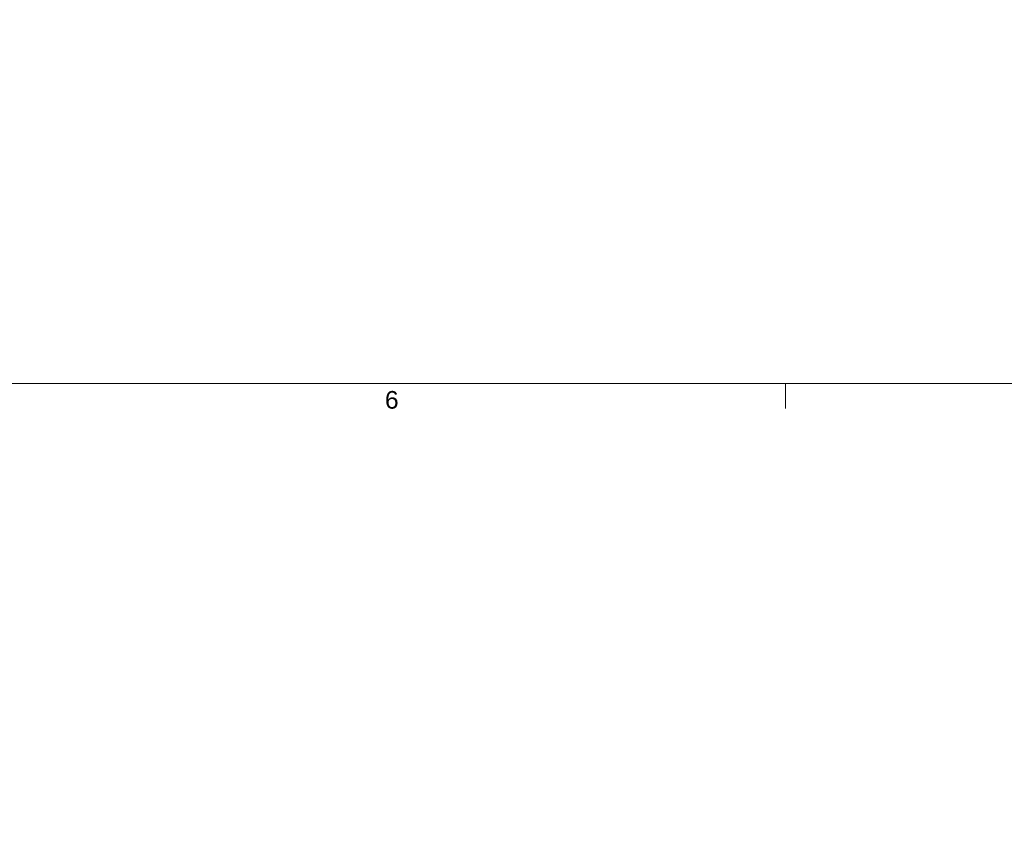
# Model space of a CAD drawing. Header units: inches. Extents: x -374 to 640, y -945 to 1059.
# Tile 59 of 222: x 43 to 70, y -7 to 15. Entities that reach past the tile are written whole.
import ezdxf

# ---------------------------------------------------------------- set-up
doc = ezdxf.new("R2010")
doc.units = ezdxf.units.IN
doc.header["$LTSCALE"] = 5
doc.header["$MEASUREMENT"] = 0
doc.layers.add('Border (ANSI)', color=7, linetype='Continuous', lineweight=9)
doc.layers.add('Visible Narrow (ANSI)', color=7, linetype='Continuous', lineweight=5)
doc.styles.add('Note Text (ANSI)', font='arial.ttf')

# ---------------------------------------------------------------- blocks, each defined once
blk = doc.blocks.new('Borders Default Border')
at = {"layer": 'Border (ANSI)'}
blk.add_line((12.75, 1), (12.75, 0.865), dxfattribs=at)
at = {"layer": 'Border (ANSI)', "flags": 128}
blk.add_lwpolyline([(0.5, 1), (0.5, 21), (33.5, 21), (33.5, 1), (0.5, 1)], dxfattribs=at)
at = {"layer": 'Border (ANSI)', "insert": (10.5934, 0.8634), "char_height": 0.095, "attachment_point": 7, "style": 'Note Text (ANSI)'}
blk.add_mtext('6', dxfattribs=at)

msp = doc.modelspace()

# ---------------------------------------------------------------- linework, layer by layer
at = {"layer": 'Visible Narrow (ANSI)'}
for start, end in [(89.30796703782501, 89.30796710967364), (89.98574681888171, 89.98574689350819), (90.66352429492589, 90.66352437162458), (90.69201509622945, 90.69201518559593)]:
    msp.add_arc((132.61238, -437.54305), 507.11098, start, end, dxfattribs=at)

# ---------------------------------------------------------------- block references
at = {"xscale": 5, "yscale": 5, "zscale": 5}
msp.add_blockref('Borders Default Border', (0, 0), dxfattribs=at)

doc.saveas('drawing.dxf')
